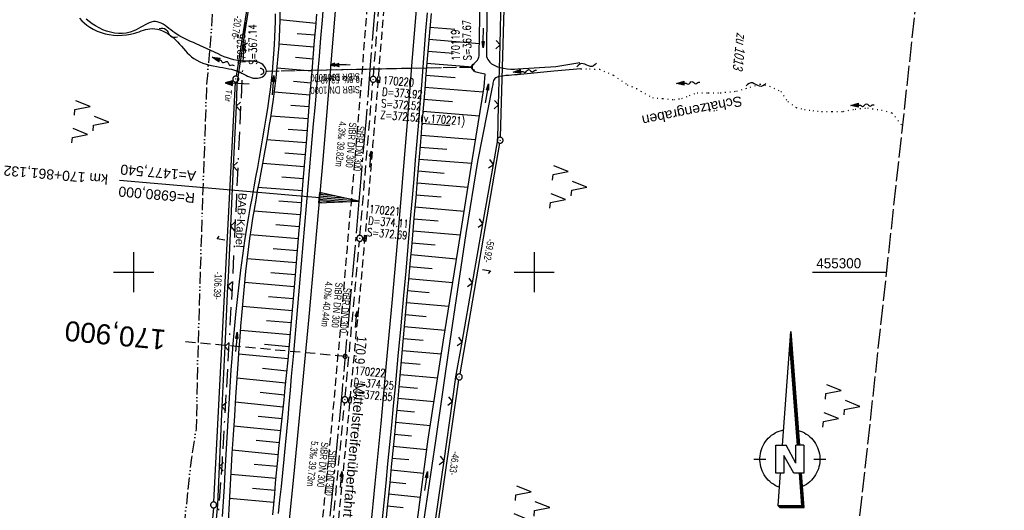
# Model space of a CAD drawing. Extents: x 509531 to 509917, y 454649 to 455599.
# Tile 18 of 26: x 509672 to 509917, y 455241 to 455363. Entities that reach past the tile are written whole.
import ezdxf
from ezdxf.enums import TextEntityAlignment as Align

# ---------------------------------------------------------------- set-up
doc = ezdxf.new("R2010")
doc.units = 0
doc.header["$LTSCALE"] = 10
doc.header["$MEASUREMENT"] = 0
for name, pattern in [('ACAD_ISO13W100', [36, 12, -3, 12, -3, 0, -3, 0, -3]), ('ACAD_ISO16W100', [73, 15, -6.5, 15, -6.5, 15, -7, 1, -7]), ('ACHSE', [5.5, 4, -0.5, 0.5, -0.5]), ('AUSGEZOGEN', [0]), ('LT00', [0]), ('LT03', [0.5, 0.3, -0.2]), ('LT11', [0.3, 0.2, -0.1]), ('LT12', [0.4, 0.3, -0.1]), ('LT14', [0.6, 0.5, -0.1]), ('LT17', [0.15, 0.1, -0.05]), ('PUNKTX2_STR', [0.6, 0.1, -0.5]), ('STRICHLINIE2', [0.375, 0.25, -0.125])]:
    doc.linetypes.add(name, pattern=pattern)
doc.layers.get('0').update_dxf_attribs({"linetype": 'LT00'})
for name, color, linetype in [('--EK_FBR', 1, 'LT00'), ('--EK_Halt-Pfeil', 4, 'LT00'), ('--EK_Haltung', 7, 'STRICHLINIE2'), ('--EK_Haltung-Text', 140, 'LT00'), ('--EK_Schacht-Text', 5, 'LT00'), ('--EK_ST-93-1', 30, 'LT17'), ('--EL_DFK_AB_L', 21, 'LT00'), ('--EL_DFK_AB_P', 7, 'LT00'), ('--EL_Halt-Pfeil', 4, 'LT00'), ('--EL_Haltung', 182, 'STRICHLINIE2'), ('--EL_Haltung-Text', 182, 'LT00'), ('--FLIEßRICHTPFEIL', 180, 'Continuous'), ('--WASSER_NUTZUNG', 180, 'Continuous'), ('-AX-093', 35, 'ACHSE'), ('-EL-93-1', 250, 'LT00'), ('-ST-93-1', 250, 'LT00'), ('1401', 7, 'Continuous'), ('ABSTAND', 8, 'LT00'), ('BAB-KABEL', 220, 'ACAD_ISO16W100'), ('BAB-KABEL_TEXT', 221, 'Continuous'), ('DFK_AB_L', 21, 'LT00'), ('DFK_AB_P', 7, 'LT00'), ('DFK_FLUR_NR', 250, 'LT00'), ('DFK_KATASTER', 250, 'LT00'), ('DFK_NUTZUNG', 250, 'LT00'), ('DFK_NUTZUNGSGRENZE', 70, 'PUNKTX2_STR'), ('DL', 182, 'LT12'), ('DL_PFEIL', 201, 'LT00'), ('DL_TEXT', 182, 'LT00'), ('GASLTG', 250, 'ACAD_ISO13W100'), ('GEWÄSSERNAME', 255, 'Continuous'), ('MITTELSTREIFEN-Ü_LINIE', 250, 'LT11'), ('MITTELSTREIFEN-Ü_TEXT', 11, 'LT03'), ('PFEIL', 140, 'AUSGEZOGEN'), ('TOR_TEXT_A', 11, 'Continuous'), ('V116_AFBR_BAB', 250, 'LT00'), ('V116_BOESCH', 250, 'LT00'), ('V116_BOSCHUNG', 250, 'LT00'), ('V116_GRABEN', 250, 'LT00'), ('V116_KA_PRUF', 182, 'LT00'), ('V116_LD_MARK', 250, 'LT00'), ('V116_RASTER', 250, 'LT00'), ('V116_SINKK', 182, 'LT00'), ('V116_TOR', 10, 'LT00'), ('V116_UK_DURCH', 182, 'LT00'), ('V116_ZAUN', 40, 'LT00')]:
    doc.layers.add(name, color=color, linetype=linetype)
doc.layers.add('-BLATT_116-RAND', color=7, linetype='LT14', plot=False)
doc.styles.add('Arial', font='ARIAL.TTF')
doc.styles.add('Beschrift', font='ARIAL.TTF')
doc.styles.add('Haltungsbeschriftung', font='ARIAL.TTF', dxfattribs={"width": 0.75})
doc.styles.add('schachtbeschriftung', font='romans.shx', dxfattribs={"width": 0.75, "height": 2})
doc.styles.get("Standard").update_dxf_attribs({"font": 'ARIAL.TTF'})

# ---------------------------------------------------------------- blocks, each defined once
blk = doc.blocks.new('SYMB7052')
at = {"color": 0, "linetype": 'ByBlock'}
blk.add_lwpolyline([(0, 0), (0, 0.196), (0.076, 0.156)], dxfattribs=at)
blk = doc.blocks.new('SYMB0003')
at = {"color": 0, "linetype": 'ByBlock'}
for p, q in [((-0.015712, 0), (0.010166, 0.012015)), ((0, -0.021257), (-0.015712, 0)), ((0.010166, 0.012015), (0, -0.021257))]:
    blk.add_line(p, q, dxfattribs=at)
for points in [[(-0.031395, 0.499013), (-0.093691, 0.491144), (-0.154509, 0.475528), (-0.21289, 0.452414), (-0.267913, 0.422164), (-0.318712, 0.385257), (-0.364484, 0.342274), (-0.404509, 0.293893), (-0.438154, 0.240877), (-0.464888, 0.184062), (-0.484292, 0.124345), (-0.496058, 0.062667), (-0.5, 0)], [(-0.5, 0), (-0.496058, -0.062667), (-0.484292, -0.124345), (-0.464888, -0.184062), (-0.438154, -0.240877), (-0.404509, -0.293893), (-0.364485, -0.342274), (-0.318712, -0.385257), (-0.267914, -0.422164), (-0.21289, -0.452414), (-0.154509, -0.475529), (-0.093691, -0.491144), (-0.031395, -0.499014), (0.031395, -0.499014)], [(0.5, 0), (0.496057, 0.062667), (0.484292, 0.124345), (0.464888, 0.184062), (0.438153, 0.240877), (0.404509, 0.293893), (0.364484, 0.342274), (0.318712, 0.385257), (0.267913, 0.422164), (0.21289, 0.452414), (0.154509, 0.475528), (0.093691, 0.491144), (0.031395, 0.499013), (-0.031395, 0.499013)], [(0.031395, -0.499014), (0.093691, -0.491144), (0.154509, -0.475529), (0.21289, -0.452414), (0.267914, -0.422164), (0.318712, -0.385257), (0.364485, -0.342274), (0.404509, -0.293893), (0.438154, -0.240877), (0.464889, -0.184062), (0.484292, -0.124345), (0.496058, -0.062667), (0.5, 0)]]:
    blk.add_lwpolyline(points, dxfattribs=at)
blk = doc.blocks.new('FLIEßRICHTPFEIL')
at = {"layer": '--FLIEßRICHTPFEIL'}
blk.add_hatch(color=256, dxfattribs=at).paths.add_polyline_path([(-1.95, 0.4875), (-1.95, -0.4875), (0, 0)])
for p, q in [((-1.95, 0.4875), (-1.95, -0.4875)), ((-1.95, 0.4875), (0, 0)), ((0, 0), (-1.95, -0.4875))]:
    blk.add_line(p, q, dxfattribs=at)
at = {"layer": '--FLIEßRICHTPFEIL', "start_tangent": (-1, 0), "end_tangent": (-1, 0)}
blk.add_spline([(-1.95, 0), (-2.4375, 0), (-2.925, 0.325), (-3.4125, 0), (-3.9, -0.325), (-4.3875, 0), (-4.875, 0.325), (-5.3625, 0), (-5.85, 0)], degree=3, dxfattribs=at)
blk = doc.blocks.new('SYMB7251')
at = {"color": 0, "linetype": 'ByBlock'}
for points in [[(-0.25, 0), (-0.208333, 0.028889), (-0.166667, 0.051111), (-0.125, 0.06), (-0.083333, 0.051111), (-0.041667, 0.028889), (0, 0)], [(0, 0), (0.041667, -0.028889), (0.083333, -0.051111), (0.125, -0.06), (0.166667, -0.051111), (0.208333, -0.028889), (0.25, 0)]]:
    blk.add_lwpolyline(points, dxfattribs=at)
blk = doc.blocks.new('SYMB7221')
at = {"color": 0, "linetype": 'ByBlock'}
for p, q in [((0, 0.435), (-0.11, 0.065)), ((0.11, 0.065), (0, 0.435)), ((0.25, 0.065), (0.11, 0.065)), ((-0.35, -0.065), (-0.46, -0.435)), ((0.35, -0.065), (0.24, -0.435))]:
    blk.add_line(p, q, dxfattribs=at)
for points in [[(-0.1, -0.435), (-0.24, -0.435), (-0.35, -0.065)], [(0.6, -0.435), (0.46, -0.435), (0.35, -0.065)]]:
    blk.add_lwpolyline(points, dxfattribs=at)
blk = doc.blocks.new('SYMB1401')
at = {"layer": '1401'}
for p, q in [((-2.1, -28.35), (0, 0)), ((0, 0), (2.15, -28.35)), ((1.8, -28.35), (-0.17, -2.34)), ((1.85, -28.35), (-0.15, -2.01)), ((1.9, -28.35), (-0.12, -1.68)), ((1.95, -28.35), (-0.1, -1.34)), ((2, -28.35), (-0.07, -1.01)), ((2.05, -28.35), (-0.05, -0.67)), ((2.1, -28.35), (-0.02, -0.34)), ((1.65, -28.35), (-0.25, -3.35)), ((1.7, -28.35), (-0.22, -3.01)), ((1.75, -28.35), (-0.2, -2.68)), ((-3.75, -35.35), (-3.75, -28.35)), ((-3.75, -28.35), (-1.2, -28.35)), ((1.25, -32.8), (-1.2, -28.35)), ((1.25, -32.8), (1.25, -28.35)), ((3.25, -28.35), (1.25, -28.35)), ((3.25, -28.35), (3.25, -35.35)), ((-9.25, -31.85), (-6.25, -31.85)), ((0.7, -35.35), (-1.75, -30.9)), ((-1.75, -30.9), (-1.75, -35.35)), ((5.75, -31.85), (8.75, -31.85)), ((-1.75, -35.35), (-3.75, -35.35)), ((-2.65, -35.35), (-3.25, -43.35)), ((3.25, -35.35), (0.7, -35.35)), ((2.75, -43.35), (2.15, -35.35)), ((2.8, -43.4), (2.2, -35.35)), ((3.3, -43.85), (2.65, -35.35)), ((-3.25, -43.35), (2.75, -43.35)), ((-3.2, -43.4), (2.8, -43.4))]:
    blk.add_line(p, q, dxfattribs=at)
for points in [[(-7.74, -32.11), (-7.75, -31.56), (-7.7, -31.01), (-7.62, -30.47), (-7.51, -29.93), (-7.35, -29.4), (-7.15, -28.89), (-6.92, -28.39), (-6.65, -27.91), (-6.34, -27.45), (-6.01, -27.02), (-5.64, -26.61), (-5.24, -26.23), (-4.82, -25.88), (-4.37, -25.56), (-3.9, -25.28), (-3.41, -25.03), (-2.9, -24.81), (-2.38, -24.64), (-1.85, -24.5)], [(1.85, -24.65), (2.37, -24.82), (2.88, -25.03), (3.37, -25.28), (3.85, -25.57), (4.3, -25.88), (4.72, -26.23), (5.12, -26.61), (5.49, -27.02), (5.83, -27.45), (6.13, -27.91), (6.41, -28.39), (6.64, -28.89), (6.84, -29.4), (7, -29.93), (7.12, -30.47), (7.2, -31.01), (7.24, -31.56), (7.25, -32.11)], [(-2.9, -38.85), (-3.41, -38.64), (-3.9, -38.39), (-4.37, -38.1), (-4.81, -37.78), (-5.24, -37.43), (-5.64, -37.05), (-6, -36.64), (-6.34, -36.21), (-6.64, -35.75), (-6.91, -35.27), (-7.15, -34.78), (-7.35, -34.26), (-7.5, -33.74), (-7.62, -33.2), (-7.7, -32.66), (-7.74, -32.11)], [(7.25, -32.11), (7.21, -32.66), (7.13, -33.21), (7.01, -33.74), (6.85, -34.27), (6.65, -34.78), (6.42, -35.28), (6.15, -35.76), (5.84, -36.22), (5.5, -36.66), (5.13, -37.07), (4.74, -37.45), (4.31, -37.8), (3.86, -38.12), (3.39, -38.4), (2.9, -38.65)], [(-3.15, -43.45), (2.85, -43.45), (2.25, -35.35)], [(-3.1, -43.5), (2.9, -43.5), (2.3, -35.35)], [(-3.05, -43.55), (2.95, -43.55), (2.35, -35.35)], [(-3, -43.6), (3, -43.6), (2.4, -35.35)], [(-2.95, -43.65), (3.05, -43.65), (2.45, -35.35)], [(-2.9, -43.7), (3.1, -43.7), (2.5, -35.35)], [(-2.85, -43.75), (3.15, -43.75), (2.55, -35.35)], [(-2.8, -43.8), (3.2, -43.8), (2.6, -35.35)], [(-2.78, -43.82), (3.25, -43.82), (2.62, -35.35)], [(-3.25, -43.35), (-2.75, -43.85), (3.3, -43.85)]]:
    blk.add_lwpolyline(points, dxfattribs=at)
blk = doc.blocks.new('Pfreil3')
at = {"layer": 'PFEIL'}
blk.add_hatch(color=256, dxfattribs=at).paths.add_polyline_path([(-1.55, 0.27), (-1.55, -0.27), (0, 0)])
for p, q in [((-1.55, 0), (-4.83, 0)), ((-1.55, -0.27), (-1.55, 0.27)), ((-1.55, 0.27), (0, 0)), ((0, 0), (-1.55, -0.27))]:
    blk.add_line(p, q, dxfattribs=at)
blk = doc.blocks.new('SYMB0652')
at = {"color": 0, "linetype": 'ByBlock'}
blk.add_lwpolyline([(-0.15, -0.075), (0.15, -0.075), (0.15, 0.075), (-0.15, 0.075), (-0.15, -0.075)], dxfattribs=at)
blk = doc.blocks.new('SYMB1107')
at = {"color": 0, "linetype": 'ByBlock'}
for points in [[(-0.2, 0), (-0.196157, 0.039018), (-0.184776, 0.076537), (-0.166294, 0.111114), (-0.141421, 0.141421), (-0.111114, 0.166294), (-0.076537, 0.184776), (-0.039018, 0.196157), (0, 0.2)], [(0, 0.2), (0.039018, 0.196157), (0.076537, 0.184776), (0.111114, 0.166294), (0.141421, 0.141421), (0.166294, 0.111114), (0.184776, 0.076537), (0.196157, 0.039018), (0.2, 0)]]:
    blk.add_lwpolyline(points, dxfattribs=at)
blk = doc.blocks.new('SYMB0070')
at = {"color": 0, "linetype": 'ByBlock'}
for p, q in [((-0.5, 0), (0.2, 0)), ((0.5, 0), (0.2, 0.1)), ((0.2, 0.1), (0.2, 0)), ((0.468, 0), (0.21, 0.086)), ((0.21, 0.086), (0.21, -0.086)), ((0.21, -0.086), (0.468, 0)), ((0.22, -0.072), (0.437, 0)), ((0.23, -0.058), (0.405, 0)), ((0.24, -0.045), (0.374, 0)), ((0.342, 0), (0.25, 0.031)), ((0.25, 0.031), (0.25, -0.031)), ((0.25, -0.031), (0.342, 0)), ((0.26, -0.017), (0.31, 0)), ((0.27, -0.003), (0.279, 0))]:
    blk.add_line(p, q, dxfattribs=at)
for points in [[(0.2, 0), (0.2, -0.1), (0.5, 0)], [(0.437, 0), (0.22, 0.072), (0.22, -0.072)], [(0.405, 0), (0.23, 0.058), (0.23, -0.058)], [(0.374, 0), (0.24, 0.045), (0.24, -0.045)], [(0.31, 0), (0.26, 0.017), (0.26, -0.017)], [(0.279, 0), (0.27, 0.003), (0.27, -0.003)]]:
    blk.add_lwpolyline(points, dxfattribs=at)
blk = doc.blocks.new('SYMB0024')
at = {"color": 0, "linetype": 'ByBlock'}
for p, q in [((-0.5, 0.5), (0, 0)), ((0, 0), (0.5, 0.5))]:
    blk.add_line(p, q, dxfattribs=at)
blk = doc.blocks.new('SYMB18')
at = {"color": 0, "linetype": 'ByBlock'}
for p, q in [((1, 0.13), (0, 0)), ((0.000669, 0), (1, 0)), ((0.307692, 0.04), (1, 0.04)), ((0.615385, 0.08), (1, 0.08)), ((0.923077, 0.12), (1, 0.12)), ((0.307692, -0.04), (1, -0.04)), ((0.615385, -0.08), (1, -0.08)), ((0.923077, -0.12), (1, -0.12))]:
    blk.add_line(p, q, dxfattribs=at)
at = {"color": 0, "linetype": 'ByBlock', "flags": 128}
blk.add_lwpolyline([(0, 0), (1, -0.13), (1, 0.13)], dxfattribs=at)
blk = doc.blocks.new('SYMB2')
at = {"color": 0, "linetype": 'ByBlock', "flags": 128}
for points in [[(-0.031395, 0.499013), (-0.093691, 0.491144), (-0.154509, 0.475528), (-0.21289, 0.452414), (-0.267913, 0.422164), (-0.318712, 0.385257), (-0.364484, 0.342274), (-0.404509, 0.293893), (-0.438154, 0.240877), (-0.464888, 0.184062), (-0.484292, 0.124345), (-0.496058, 0.062667), (-0.5, 0)], [(-0.5, 0), (-0.496058, -0.062667), (-0.484292, -0.124345), (-0.464888, -0.184062), (-0.438154, -0.240877), (-0.404509, -0.293893), (-0.364485, -0.342274), (-0.318712, -0.385257), (-0.267914, -0.422164), (-0.21289, -0.452414), (-0.154509, -0.475529), (-0.093691, -0.491144), (-0.031395, -0.499014), (0.031395, -0.499014)], [(0.5, 0), (0.496057, 0.062667), (0.484292, 0.124345), (0.464888, 0.184062), (0.438153, 0.240877), (0.404509, 0.293893), (0.364484, 0.342274), (0.318712, 0.385257), (0.267913, 0.422164), (0.21289, 0.452414), (0.154509, 0.475528), (0.093691, 0.491144), (0.031395, 0.499013), (-0.031395, 0.499013)], [(0.031395, -0.499014), (0.093691, -0.491144), (0.154509, -0.475529), (0.21289, -0.452414), (0.267914, -0.422164), (0.318712, -0.385257), (0.364485, -0.342274), (0.404509, -0.293893), (0.438154, -0.240877), (0.464889, -0.184062), (0.484292, -0.124345), (0.496058, -0.062667), (0.5, 0)]]:
    blk.add_lwpolyline(points, dxfattribs=at)

msp = doc.modelspace()

# ---------------------------------------------------------------- linework, layer by layer
at = {"layer": '--EK_FBR'}
for points in [[(509736.15, 455239.83), (509736.52, 455243.21), (509736.88, 455246.58), (509737.23, 455249.96), (509737.57, 455253.39), (509737.9, 455256.82), (509738.22, 455260.26), (509738.53, 455263.69), (509738.84, 455267.12), (509739.14, 455270.56), (509739.44, 455273.99), (509739.95, 455279.82), (509740.46, 455285.65), (509740.97, 455291.48), (509741.47, 455297.31), (509741.89, 455302.13), (509742.3, 455306.94), (509742.71, 455311.75), (509743.13, 455316.56), (509743.55, 455321.38), (509743.89, 455325.3), (509744.24, 455329.22), (509744.58, 455333.14), (509744.93, 455337.06), (509745.27, 455340.99), (509745.61, 455344.91), (509746, 455349.41), (509746.37, 455353.91), (509746.74, 455358.42), (509747.1, 455362.92), (509747.45, 455367.43)], [(509773.23, 455364.73), (509772.88, 455360.22), (509772.53, 455355.71), (509772.18, 455351.2), (509771.83, 455346.68), (509771.47, 455342.17), (509771.09, 455337.45), (509770.7, 455332.74), (509770.3, 455328.02), (509769.9, 455323.31), (509769.5, 455318.59), (509768.97, 455312.49), (509768.44, 455306.39), (509767.91, 455300.29), (509767.36, 455294.19), (509766.68, 455286.61), (509765.98, 455279.03), (509765.26, 455271.45), (509764.8, 455266.63), (509764.34, 455261.81), (509763.87, 455256.99), (509763.4, 455252.17), (509762.93, 455247.35), (509762.46, 455242.5), (509761.98, 455237.65)]]:
    msp.add_lwpolyline(points, dxfattribs=at)
at = {"layer": '--EK_Haltung'}
for p, q in [((509759.85, 455348.89), (509762.81, 455386.54)), ((509784.35, 455351.16), (509732.38, 455350.11)), ((509756.5, 455309.2), (509759.73, 455347.39)), ((509752.81, 455268.94), (509756.37, 455307.71)), ((509748.99, 455229.39), (509752.67, 455267.44))]:
    msp.add_line(p, q, dxfattribs=at)
at = {"layer": '--EK_ST-93-1', "ltscale": 2.5}
msp.add_line((509752.79, 455279.01), (509712.95, 455282.64), dxfattribs=at)
at = {"layer": '--EL_DFK_AB_L'}
for p, q in [((509795.16, 455460.61), (509791.48, 455333.68)), ((509728.62, 455367.96), (509725.61, 455348.94)), ((509719.99, 455242.7), (509725.45, 455347.45)), ((509791.33, 455332.19), (509781.39, 455274.62)), ((509774.78, 455228.76), (509781.15, 455273.14)), ((509719.89, 455241.2), (509718.26, 455221.65))]:
    msp.add_line(p, q, dxfattribs=at)
at = {"layer": '--EL_Haltung'}
for p, q in [((509759.85, 455348.89), (509762.81, 455386.54)), ((509784.35, 455351.16), (509732.38, 455350.11)), ((509756.5, 455309.2), (509759.73, 455347.39)), ((509752.81, 455268.94), (509756.37, 455307.71)), ((509748.99, 455229.39), (509752.67, 455267.44))]:
    msp.add_line(p, q, dxfattribs=at)
at = {"layer": '-AX-093', "ltscale": 0.2}
msp.add_lwpolyline([(509760.2, 455365.77), (509759.07, 455351.65), (509757.92, 455337.54), (509756.73, 455323.43), (509756.24, 455317.72), (509754.17, 455294.18), (509752.02, 455270.65), (509749.79, 455247.12), (509747.48, 455223.61)], dxfattribs=at)
at = {"layer": '-BLATT_116-RAND'}
msp.add_lwpolyline([(509632.05, 455599.46), (509531.37, 454679.95), (509816.66, 454648.72), (509917.34, 455568.22), (509632.05, 455599.46)], dxfattribs=at)
at = {"layer": '-EL-93-1'}
msp.add_line((509751.25, 455318.15), (509696.46, 455322.87), dxfattribs=at)
at = {"layer": 'BAB-KABEL', "ltscale": 0.03, "flags": 128}
msp.add_lwpolyline([(509744.43, 455587.15), (509744.88, 455574.42), (509745.02, 455570.73), (509745.41, 455559.94), (509746.46, 455539.74), (509746.86, 455517.32), (509747.25, 455499.24), (509747.25, 455483.3), (509746.99, 455479.09), (509746.07, 455473.11), (509741.72, 455446.59), (509735.26, 455405.83), (509727.75, 455362.59), (509727.09, 455349.48), (509725.64, 455318.87), (509724.57, 455296.05), (509722.06, 455252.91), (509719.95, 455223.63), (509716.98, 455184.52), (509714.99, 455143.77), (509710.81, 455095.31), (509707.54, 455064.12), (509704.45, 455036.72), (509702.1, 455030.39), (509690.68, 455027.12), (509685.78, 455001.29), (509698.68, 454988.55), (509687.3, 454943.02), (509685.24, 454936.13), (509682.28, 454911.56), (509678.85, 454889.21), (509677.03, 454864.13), (509675.21, 454842.29), (509675.21, 454838.88), (509674.58, 454831.13), (509663.94, 454792.59), (509656.04, 454760.97), (509649.8, 454731.91), (509645.39, 454711.52), (509640.68, 454673.99), (509632.77, 454668.85)], dxfattribs=at)
at = {"layer": 'DFK_AB_L'}
for p, q in [((509795.16, 455460.61), (509791.48, 455333.68)), ((509728.62, 455367.96), (509725.61, 455348.94)), ((509719.99, 455242.7), (509725.45, 455347.45)), ((509791.33, 455332.19), (509781.39, 455274.62)), ((509774.78, 455228.76), (509781.15, 455273.14)), ((509719.89, 455241.2), (509718.26, 455221.65))]:
    msp.add_line(p, q, dxfattribs=at)
at = {"layer": 'DFK_NUTZUNGSGRENZE', "ltscale": 0.2}
for p, q in [((509811.65, 455350.75), (509813.79, 455350.76)), ((509813.79, 455350.76), (509816.25, 455350.66)), ((509816.25, 455350.66), (509819.8, 455349.15)), ((509819.8, 455349.15), (509823.21, 455346.8)), ((509823.21, 455346.8), (509825.52, 455345.82)), ((509825.52, 455345.82), (509829.49, 455343.57)), ((509850.55, 455345.2), (509853.91, 455346.19)), ((509853.91, 455346.19), (509856.35, 455346.94)), ((509856.35, 455346.94), (509858.71, 455346.46)), ((509858.71, 455346.46), (509861.58, 455345.09)), ((509829.49, 455343.57), (509832.04, 455343.34)), ((509832.04, 455343.34), (509834.85, 455343.11)), ((509834.85, 455343.11), (509836.86, 455343.37)), ((509836.86, 455343.37), (509838.76, 455344.12)), ((509838.76, 455344.12), (509840.64, 455344.77)), ((509840.64, 455344.77), (509843.43, 455344.78)), ((509843.43, 455344.78), (509846.42, 455344.79)), ((509846.42, 455344.79), (509850.55, 455345.2)), ((509861.58, 455345.09), (509863.28, 455342.57)), ((509863.28, 455342.57), (509865.38, 455341.1)), ((509865.38, 455341.1), (509867.43, 455340.62)), ((509877.17, 455340.15), (509880.11, 455340.72)), ((509880.11, 455340.72), (509883.2, 455340.99)), ((509883.2, 455340.99), (509886.69, 455340.48)), ((509867.43, 455340.62), (509869.52, 455340.34)), ((509869.52, 455340.34), (509871.72, 455340.1)), ((509871.72, 455340.1), (509874.32, 455340.12)), ((509874.32, 455340.12), (509877.17, 455340.15)), ((509886.69, 455340.48), (509889.27, 455339.77)), ((509889.27, 455339.77), (509891.54, 455336.94)), ((509891.54, 455336.94), (509891.98, 455336.56))]:
    msp.add_line(p, q, dxfattribs=at)
at = {"layer": 'DL'}
msp.add_line((509784.3, 455351.13), (509732.43, 455350.11), dxfattribs=at)
at = {"layer": 'GASLTG', "ltscale": 0.025, "flags": 128}
msp.add_lwpolyline([(509732.41, 455588.47), (509731.56, 455550.22), (509730.86, 455531.77), (509729.98, 455496.07), (509729.82, 455473.79), (509723.14, 455402.32), (509719.99, 455370.23), (509719.32, 455359.34), (509718.22, 455346.92), (509717.58, 455329.18), (509717.03, 455313.89), (509716.01, 455279.64), (509715.62, 455261.05), (509714.41, 455253.67), (509713.55, 455245.77), (509712.75, 455238.46), (509710.11, 455214.89), (509700.77, 455126.62), (509692.79, 455066.17), (509691.9, 455059.06), (509688.48, 455033.75), (509683.04, 454993.78), (509674.83, 454936.52), (509667.27, 454889.45), (509660.75, 454850.41), (509657.9, 454839.06), (509646.1, 454798.18), (509643.65, 454788.35), (509640.96, 454775.41), (509638.39, 454763.73), (509630.01, 454722.15), (509625.52, 454700.41), (509623.56, 454684.93), (509621.45, 454670.09)], dxfattribs=at)
at = {"layer": 'MITTELSTREIFEN-Ü_LINIE', "flags": 128}
for points in [[(509758.29, 455366.36), (509757.83, 455360.62), (509757.37, 455354.88), (509756.91, 455349.14), (509756.44, 455343.4), (509755.8, 455335.68), (509755.15, 455327.96), (509754.49, 455320.24), (509754.08, 455315.44), (509753.67, 455310.64), (509753.26, 455305.84), (509752.85, 455301.05), (509752.43, 455296.25), (509752.1, 455292.34), (509751.76, 455288.44), (509751.43, 455284.53), (509751.09, 455280.63), (509750.75, 455276.72), (509750.4, 455272.82), (509749.96, 455268.02), (509749.52, 455263.22), (509749.07, 455258.42), (509748.6, 455253.62), (509748.14, 455248.82), (509747.55, 455242.87), (509746.96, 455236.93), (509746.36, 455230.98), (509745.75, 455225.04), (509745.26, 455220.24), (509744.77, 455215.44), (509744.27, 455210.64), (509743.77, 455205.85), (509743.26, 455201.05), (509742.84, 455197.12), (509742.42, 455193.19), (509742, 455189.27), (509741.57, 455185.34), (509741.15, 455181.41), (509740.73, 455177.49), (509740.46, 455174.89), (509740.19, 455172.29), (509739.92, 455169.69), (509739.64, 455167.1), (509739.36, 455164.5), (509739.07, 455161.91), (509738.78, 455159.33), (509738.49, 455156.76), (509738.19, 455154.19), (509737.89, 455151.61), (509737.59, 455149.04)], [(509762.46, 455365.97), (509761.84, 455358.41), (509761.23, 455350.86), (509760.61, 455343.3), (509760.14, 455337.5), (509759.66, 455331.69), (509759.17, 455325.89), (509758.69, 455320.08), (509758.28, 455315.28), (509757.87, 455310.47), (509757.45, 455305.67), (509757.02, 455300.87), (509756.58, 455296.07), (509756.23, 455292.22), (509755.87, 455288.37), (509755.5, 455284.52), (509755.14, 455280.68), (509754.77, 455276.83), (509754.41, 455272.98), (509754.02, 455268.89), (509753.64, 455264.8), (509753.26, 455260.72), (509752.88, 455256.63), (509752.49, 455252.54), (509752.1, 455248.45), (509751.72, 455244.53), (509751.33, 455240.6), (509750.94, 455236.68), (509750.55, 455232.75), (509750.15, 455228.83), (509749.76, 455224.9), (509749.36, 455220.87), (509748.96, 455216.85), (509748.55, 455212.82), (509748.15, 455208.79), (509747.74, 455204.76), (509747.33, 455200.73), (509746.85, 455196.01), (509746.35, 455191.28), (509745.85, 455186.55), (509745.35, 455181.83), (509744.84, 455177.1), (509744.42, 455173.18), (509744, 455169.26), (509743.58, 455165.33), (509743.15, 455161.41), (509742.79, 455158.15), (509742.42, 455154.9), (509742.06, 455151.64), (509741.69, 455148.39)]]:
    msp.add_lwpolyline(points, dxfattribs=at)
at = {"layer": 'V116_AFBR_BAB'}
for points in [[(509736.15, 455239.83), (509736.52, 455243.21), (509736.88, 455246.58), (509737.23, 455249.96), (509737.57, 455253.39), (509737.9, 455256.82), (509738.22, 455260.26), (509738.53, 455263.69), (509738.84, 455267.12), (509739.14, 455270.56), (509739.44, 455273.99), (509739.95, 455279.82), (509740.46, 455285.65), (509740.97, 455291.48), (509741.47, 455297.31), (509741.89, 455302.13), (509742.3, 455306.94), (509742.71, 455311.75), (509743.13, 455316.56), (509743.55, 455321.38), (509743.89, 455325.3), (509744.24, 455329.22), (509744.58, 455333.14), (509744.93, 455337.06), (509745.27, 455340.99), (509745.61, 455344.91), (509746, 455349.41), (509746.37, 455353.91), (509746.74, 455358.42), (509747.1, 455362.92), (509747.45, 455367.43)], [(509773.23, 455364.73), (509772.88, 455360.22), (509772.53, 455355.71), (509772.18, 455351.2), (509771.83, 455346.68), (509771.47, 455342.17), (509771.09, 455337.45), (509770.7, 455332.74), (509770.3, 455328.02), (509769.9, 455323.31), (509769.5, 455318.59), (509768.97, 455312.49), (509768.44, 455306.39), (509767.91, 455300.29), (509767.36, 455294.19), (509766.68, 455286.61), (509765.98, 455279.03), (509765.26, 455271.45), (509764.8, 455266.63), (509764.34, 455261.81), (509763.87, 455256.99), (509763.4, 455252.17), (509762.93, 455247.35), (509762.46, 455242.5), (509761.98, 455237.65)]]:
    msp.add_lwpolyline(points, dxfattribs=at)
at = {"layer": 'V116_BOESCH'}
for points in [[(509734.73, 455239.47), (509734.96, 455242.09), (509735.2, 455244.72), (509735.43, 455247.34), (509735.68, 455249.96), (509735.97, 455253), (509736.27, 455256.03), (509736.58, 455259.06), (509736.9, 455262.1), (509737.22, 455265.13), (509737.53, 455268.16), (509737.85, 455271.19), (509738.15, 455274.23), (509738.53, 455278.07), (509738.89, 455281.91), (509739.24, 455285.76), (509739.59, 455289.6), (509739.92, 455293.45), (509740.25, 455297.29), (509740.77, 455303.41), (509741.27, 455309.54), (509741.78, 455315.66), (509742.27, 455321.79), (509742.73, 455327.53), (509743.19, 455333.27), (509743.64, 455339.01), (509744.1, 455344.75), (509744.36, 455348.02), (509744.62, 455351.29), (509744.89, 455354.56), (509745.17, 455357.83), (509745.46, 455361.1), (509745.76, 455364.37)], [(509774.25, 455364.59), (509773.92, 455360.81), (509773.6, 455357.03), (509773.28, 455353.24), (509772.97, 455349.46), (509772.66, 455345.68), (509772.35, 455341.89), (509771.97, 455337.22), (509771.59, 455332.56), (509771.2, 455327.89), (509770.81, 455323.23), (509770.41, 455318.56), (509770.05, 455314.47), (509769.68, 455310.37), (509769.32, 455306.28), (509768.95, 455302.18), (509768.58, 455298.09), (509768.21, 455293.99), (509767.88, 455290.23), (509767.56, 455286.46), (509767.23, 455282.7), (509766.9, 455278.93), (509766.56, 455275.16), (509766.22, 455271.4), (509765.85, 455267.41), (509765.47, 455263.41), (509765.09, 455259.42), (509764.7, 455255.43), (509764.3, 455251.44), (509763.91, 455247.45), (509763.3, 455241.35), (509762.7, 455235.26)]]:
    msp.add_lwpolyline(points, dxfattribs=at)
at = {"layer": 'V116_BOSCHUNG'}
for p, q in [((509745.55, 455362.11), (509736.47, 455362.95)), ((509773.95, 455361.18), (509780.17, 455360.64)), ((509745.28, 455359.13), (509740.83, 455359.53)), ((509773.69, 455358.18), (509786.33, 455357.11)), ((509745.02, 455356.17), (509736.22, 455356.91)), ((509744.78, 455353.19), (509740.4, 455353.55)), ((509773.44, 455355.17), (509779.85, 455354.64)), ((509744.53, 455350.21), (509735.75, 455350.9)), ((509773.19, 455352.18), (509784.61, 455351.24)), ((509772.94, 455349.19), (509780.27, 455348.59)), ((509744.3, 455347.22), (509739.87, 455347.57)), ((509772.7, 455346.2), (509787.26, 455345)), ((509744.06, 455344.23), (509735.07, 455344.94)), ((509772.46, 455343.21), (509779.62, 455342.62)), ((509743.82, 455341.24), (509739.24, 455341.6)), ((509743.58, 455338.25), (509734.2, 455338.99)), ((509772.21, 455340.22), (509786.32, 455339.06)), ((509771.97, 455337.23), (509778.91, 455336.66)), ((509743.35, 455335.26), (509738.53, 455335.64)), ((509771.73, 455334.24), (509785.37, 455333.12)), ((509743.11, 455332.27), (509733.2, 455333.05)), ((509771.48, 455331.25), (509778.19, 455330.7)), ((509742.87, 455329.28), (509737.77, 455329.68)), ((509742.63, 455326.29), (509732.12, 455327.11)), ((509771.23, 455328.26), (509784.43, 455327.18)), ((509742.39, 455323.3), (509736.98, 455323.72)), ((509770.98, 455325.27), (509777.47, 455324.74)), ((509742.15, 455320.31), (509731.03, 455321.18)), ((509770.73, 455322.3), (509783.47, 455321.22)), ((509770.47, 455319.32), (509776.73, 455318.78)), ((509741.91, 455317.32), (509736.21, 455317.77)), ((509770.22, 455316.35), (509782.51, 455315.26)), ((509741.67, 455314.32), (509730, 455315.26)), ((509741.42, 455311.31), (509735.47, 455311.8)), ((509769.95, 455313.36), (509775.99, 455312.82)), ((509741.17, 455308.31), (509729.08, 455309.34)), ((509769.68, 455310.37), (509781.55, 455309.32)), ((509769.42, 455307.38), (509775.24, 455306.86)), ((509740.93, 455305.32), (509734.8, 455305.84)), ((509769.15, 455304.39), (509780.6, 455303.38)), ((509740.68, 455302.33), (509728.31, 455303.38)), ((509768.88, 455301.41), (509774.5, 455300.91)), ((509740.42, 455299.34), (509734.2, 455299.87)), ((509740.17, 455296.35), (509727.66, 455297.41)), ((509768.61, 455298.42), (509779.64, 455297.44)), ((509768.34, 455295.43), (509773.75, 455294.95)), ((509739.91, 455293.36), (509733.64, 455293.9)), ((509768.08, 455292.44), (509778.69, 455291.5)), ((509739.65, 455290.36), (509727.11, 455291.45)), ((509767.82, 455289.45), (509773.02, 455288.99)), ((509739.39, 455287.36), (509733.12, 455287.92)), ((509739.12, 455284.36), (509726.63, 455285.5)), ((509767.56, 455286.46), (509777.74, 455285.56)), ((509738.84, 455281.36), (509732.62, 455281.94)), ((509767.3, 455283.48), (509772.28, 455283.03)), ((509738.56, 455278.36), (509726.19, 455279.54)), ((509767.04, 455280.49), (509776.81, 455279.62)), ((509766.77, 455277.5), (509771.56, 455277.07)), ((509738.26, 455275.35), (509732.12, 455275.96)), ((509766.51, 455274.51), (509775.9, 455273.68)), ((509737.96, 455272.35), (509725.77, 455273.59)), ((509737.66, 455269.35), (509731.61, 455269.98)), ((509766.24, 455271.53), (509770.84, 455271.11)), ((509737.35, 455266.37), (509725.36, 455267.61)), ((509765.96, 455268.56), (509774.99, 455267.71)), ((509765.68, 455265.58), (509770.11, 455265.16)), ((509737.03, 455263.39), (509731.1, 455264)), ((509765.4, 455262.6), (509774.07, 455261.76)), ((509736.72, 455260.4), (509724.97, 455261.62)), ((509765.11, 455259.61), (509769.36, 455259.2)), ((509736.42, 455257.43), (509730.6, 455258.02)), ((509736.11, 455254.46), (509724.59, 455255.6)), ((509764.81, 455256.63), (509773.21, 455255.81)), ((509764.52, 455253.64), (509768.67, 455253.24)), ((509735.82, 455251.5), (509730.12, 455252.04)), ((509764.23, 455250.66), (509772.42, 455249.86)), ((509735.54, 455248.52), (509724.24, 455249.57)), ((509763.93, 455247.67), (509767.98, 455247.28)), ((509735.27, 455245.55), (509729.68, 455246.05)), ((509735, 455242.56), (509723.92, 455243.56)), ((509763.63, 455244.68), (509771.62, 455243.91)), ((509763.34, 455241.7), (509767.28, 455241.32))]:
    msp.add_line(p, q, dxfattribs=at)
at = {"layer": 'V116_GRABEN'}
for points in [[(509770.27, 455233.79), (509773.55, 455258.35), (509777.34, 455283.08), (509781.65, 455309.95), (509784.53, 455327.79), (509787.46, 455346.26), (509787.72, 455349.42), (509786.52, 455349.71), (509785.46, 455349.9), (509785.21, 455349.99), (509784.99, 455350.17), (509784.82, 455350.41), (509784.69, 455350.7), (509784.62, 455350.99), (509784.62, 455351.29), (509784.67, 455351.56), (509784.79, 455351.81), (509784.95, 455352.03), (509785.13, 455352.24), (509785.31, 455352.41), (509785.5, 455352.58), (509785.67, 455352.75), (509785.83, 455352.93), (509786.03, 455353.27), (509786.17, 455353.64), (509786.25, 455354.03), (509786.28, 455354.42), (509786.7, 455377.06)], [(509788.28, 455377.07), (509788.05, 455354.27), (509788.09, 455353.86), (509788.21, 455353.46), (509788.4, 455353.09), (509788.64, 455352.73), (509788.92, 455352.41), (509789.35, 455352.04), (509789.82, 455351.73), (509790.33, 455351.48), (509790.86, 455351.28), (509791.4, 455351.12), (509792.3, 455350.91), (509793.21, 455350.78), (509794.12, 455350.7), (509795.03, 455350.69), (509795.94, 455350.72), (509805.4, 455351.32), (509811.39, 455352.34)], [(509686.44, 455363.37), (509687.05, 455362.77), (509687.68, 455362.2), (509688.34, 455361.66), (509689.03, 455361.17), (509689.92, 455360.63), (509690.87, 455360.18), (509691.85, 455359.8), (509692.86, 455359.51), (509693.9, 455359.3), (509694.96, 455359.16), (509696.03, 455359.11), (509697.1, 455359.13), (509698.17, 455359.23), (509699.23, 455359.41), (509700.26, 455359.67), (509700.81, 455359.84), (509701.36, 455360.03), (509701.9, 455360.21), (509702.44, 455360.39), (509702.97, 455360.55), (509703.51, 455360.68), (509704.04, 455360.77), (509704.58, 455360.81), (509705.27, 455360.78), (509705.96, 455360.66), (509706.65, 455360.46), (509707.33, 455360.19), (509707.99, 455359.85), (509708.63, 455359.46), (509709.24, 455359.03), (509709.82, 455358.56), (509710.39, 455358.04), (509710.92, 455357.5), (509711.43, 455356.95), (509711.92, 455356.39), (509712.41, 455355.83), (509712.9, 455355.28), (509713.39, 455354.75), (509713.9, 455354.24), (509714.44, 455353.77), (509715.01, 455353.35), (509715.73, 455352.9), (509716.49, 455352.52), (509717.3, 455352.2), (509718.13, 455351.92), (509718.99, 455351.69), (509719.86, 455351.49), (509720.74, 455351.32), (509721.49, 455351.19), (509722.25, 455351.07), (509722.99, 455350.94), (509723.73, 455350.8), (509724.46, 455350.64), (509725.18, 455350.44), (509725.89, 455350.2), (509726.58, 455349.9), (509727.04, 455349.67), (509727.5, 455349.43), (509727.96, 455349.18), (509728.42, 455348.94), (509728.89, 455348.73), (509729.37, 455348.56), (509729.87, 455348.44), (509730.39, 455348.39), (509730.94, 455348.42), (509731.35, 455348.5), (509731.76, 455348.63), (509732.15, 455348.8), (509732.49, 455349.02), (509732.78, 455349.27), (509732.99, 455349.57), (509733.11, 455349.9), (509733.12, 455350.2), (509733.06, 455350.51), (509732.95, 455350.83), (509732.79, 455351.13), (509732.6, 455351.41), (509732.22, 455351.8), (509731.79, 455352.11), (509731.32, 455352.33), (509730.81, 455352.49), (509730.27, 455352.59), (509729.71, 455352.65), (509729.13, 455352.68), (509728.54, 455352.69), (509727.94, 455352.69), (509727.34, 455352.7), (509726.76, 455352.73), (509725.88, 455352.83), (509725.03, 455353), (509724.21, 455353.22), (509723.41, 455353.49), (509722.62, 455353.79), (509721.85, 455354.12), (509721.08, 455354.47), (509720.16, 455354.89), (509719.25, 455355.33), (509718.33, 455355.76), (509717.41, 455356.19), (509716.49, 455356.62), (509715.57, 455357.03), (509714.9, 455357.32), (509714.22, 455357.61), (509713.55, 455357.91), (509712.88, 455358.22), (509712.21, 455358.55), (509711.55, 455358.91), (509710.89, 455359.3), (509710.24, 455359.73), (509709.75, 455360.09), (509709.27, 455360.46), (509708.79, 455360.84), (509708.31, 455361.21), (509707.83, 455361.56), (509707.35, 455361.88), (509706.87, 455362.15), (509706.38, 455362.36), (509705.9, 455362.51), (509705.41, 455362.58), (509704.91, 455362.55), (509704.39, 455362.44), (509703.88, 455362.26), (509703.35, 455362.02), (509702.83, 455361.74), (509702.29, 455361.44), (509701.75, 455361.12), (509701.2, 455360.81), (509700.65, 455360.51), (509700.08, 455360.24), (509699.13, 455359.9), (509698.15, 455359.68), (509697.17, 455359.58), (509696.18, 455359.58), (509695.19, 455359.68), (509694.2, 455359.88), (509693.23, 455360.16), (509692.28, 455360.52), (509691.36, 455360.96), (509690.47, 455361.45), (509689.62, 455362.01), (509688.87, 455362.57), (509688.15, 455363.16)], [(509722.17, 455239.06), (509722.41, 455242.81), (509722.65, 455246.55), (509722.87, 455250.3), (509723.04, 455253.12), (509723.19, 455255.93), (509723.35, 455258.75), (509723.5, 455261.56), (509723.66, 455264.38), (509723.82, 455267.19), (509723.99, 455270.01), (509724.17, 455272.82), (509724.36, 455275.64), (509724.56, 455278.45), (509724.85, 455282.13), (509725.17, 455285.82), (509725.52, 455289.5), (509725.9, 455293.18), (509726.32, 455296.85), (509726.77, 455300.52), (509727.26, 455304.18), (509727.79, 455307.84), (509728.36, 455311.49), (509728.77, 455313.95), (509729.19, 455316.4), (509729.63, 455318.84), (509730.07, 455321.29), (509730.52, 455323.74), (509730.97, 455326.18), (509731.41, 455328.63), (509731.85, 455331.08), (509732.28, 455333.53), (509732.7, 455335.98), (509733.1, 455338.43), (509733.47, 455340.89), (509733.83, 455343.35), (509734.12, 455345.58), (509734.39, 455347.81), (509734.63, 455350.05), (509734.84, 455352.29), (509735.02, 455354.53), (509735.16, 455356.77), (509735.25, 455358.71), (509735.33, 455360.65), (509735.38, 455362.58), (509735.41, 455364.52)], [(509736.52, 455364.87), (509736.47, 455362.79), (509736.4, 455360.71), (509736.31, 455358.64), (509736.2, 455356.56), (509736.01, 455353.89), (509735.78, 455351.22), (509735.51, 455348.55), (509735.19, 455345.89), (509734.84, 455343.23), (509734.5, 455340.93), (509734.15, 455338.63), (509733.77, 455336.33), (509733.37, 455334.04), (509732.97, 455331.74), (509732.55, 455329.45), (509732.13, 455327.16), (509731.71, 455324.87), (509731.29, 455322.58), (509730.87, 455320.29), (509730.47, 455318), (509730.07, 455315.7), (509729.7, 455313.4), (509729.34, 455311.1), (509728.95, 455308.39), (509728.59, 455305.66), (509728.26, 455302.93), (509727.95, 455300.2), (509727.67, 455297.47), (509727.4, 455294.73), (509727.15, 455291.99), (509726.92, 455289.25), (509726.7, 455286.51), (509726.5, 455283.77), (509726.29, 455281.02), (509726.1, 455278.28), (509725.77, 455273.57), (509725.44, 455268.87), (509725.13, 455264.16), (509724.83, 455259.46), (509724.54, 455254.75), (509724.27, 455250.04), (509724.1, 455247), (509723.94, 455243.95), (509723.78, 455240.91), (509723.62, 455237.86)], [(509811.65, 455350.75), (509804.86, 455350.19), (509796.58, 455349.34), (509795.84, 455349.28), (509795.1, 455349.23), (509794.37, 455349.18), (509793.64, 455349.13), (509792.89, 455349.06), (509792.13, 455348.96), (509791.36, 455348.83), (509791.03, 455348.76), (509790.71, 455348.67), (509790.42, 455348.55), (509790.18, 455348.38), (509789.99, 455348.14), (509789.85, 455347.86), (509789.75, 455347.54), (509789.69, 455347.2), (509789.64, 455346.85), (509789.59, 455346.49), (509789.53, 455346.16), (509785.83, 455327.63), (509782.88, 455309.69), (509778.93, 455282.84), (509775.37, 455257.97), (509771.69, 455233.34)]]:
    msp.add_lwpolyline(points, dxfattribs=at)
at = {"layer": 'V116_LD_MARK'}
for points in [[(509750.46, 455367.27), (509749.41, 455354.2), (509748.33, 455341.13), (509747.22, 455328.06), (509746.08, 455315), (509744.91, 455301.93), (509743.71, 455288.87), (509742.49, 455275.82), (509741.24, 455262.76), (509739.96, 455249.71), (509738.73, 455237.38)], [(509770.65, 455367.57), (509769.48, 455352.52), (509768.27, 455337.47), (509767.03, 455322.43), (509765.75, 455307.38), (509764.43, 455292.35), (509763.07, 455277.31), (509761.67, 455262.28), (509760.23, 455247.25), (509759.14, 455236.15)]]:
    msp.add_lwpolyline(points, dxfattribs=at)
at = {"layer": 'V116_RASTER'}
for p, q in [((509700, 455295), (509700, 455305)), ((509800, 455305), (509800, 455295)), ((509695, 455300), (509705, 455300)), ((509795, 455300), (509805, 455300)), ((509869.47, 455300), (509887.97, 455300))]:
    msp.add_line(p, q, dxfattribs=at)
at = {"layer": 'V116_ZAUN'}
for p, q in [((509729.5, 455371.15), (509727.19, 455356.33)), ((509791.48, 455356.77), (509791.85, 455371.77)), ((509791.1, 455341.78), (509791.48, 455356.77)), ((509725.55, 455341.44), (509724.85, 455326.45)), ((509724.85, 455326.45), (509724.15, 455311.47)), ((509787.2, 455312.1), (509789.8, 455326.88)), ((509784.59, 455297.33), (509787.2, 455312.1)), ((509723.45, 455296.49), (509722.74, 455281.5)), ((509781.99, 455282.56), (509784.59, 455297.33)), ((509722.74, 455281.5), (509722.04, 455266.52)), ((509777.47, 455252.91), (509779.58, 455267.76)), ((509722.04, 455266.52), (509721.34, 455251.54)), ((509775.36, 455238.05), (509777.47, 455252.91))]:
    msp.add_line(p, q, dxfattribs=at)
for points in [[(509727.19, 455356.33), (509725.84, 455347.63), (509725.79, 455346.58), (509725.55, 455341.44)], [(509789.8, 455326.88), (509790.89, 455333.01), (509791.1, 455341.78)], [(509724.15, 455311.47), (509723.55, 455298.8), (509723.45, 455296.49)], [(509779.58, 455267.76), (509780.46, 455273.9), (509781.99, 455282.56)], [(509721.34, 455251.54), (509720.9, 455242.03), (509720.44, 455236.56)]]:
    msp.add_lwpolyline(points, dxfattribs=at)

# ---------------------------------------------------------------- block references
at = {"layer": '--EK_Halt-Pfeil', "yscale": 4, "zscale": 4}
for p, xscale, rotation in [((509751.04, 455351.81), 3.999999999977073, 181.1603499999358), ((509759.11, 455328.21), 4.000000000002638, 85.17032999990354), ((509755.58, 455288.23), 4.000000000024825, 84.75414999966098), ((509751.82, 455248.32), 3.999999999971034, 84.47787000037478)]:
    msp.add_blockref('SYMB0070', p, dxfattribs=dict(at, xscale=xscale, rotation=rotation))
at = {"layer": '--EL_DFK_AB_P', "xscale": 1.500000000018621, "yscale": 1.5, "zscale": 1.5, "rotation": 264.7377099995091}
for p in [(509725.49, 455348.2), (509791.46, 455332.93), (509781.26, 455273.88), (509719.95, 455241.95)]:
    msp.add_blockref('SYMB0003', p, dxfattribs=at)
at = {"layer": '--EL_Halt-Pfeil', "yscale": 4, "zscale": 4}
for p, xscale, rotation in [((509752.05, 455351.72), 3.999999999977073, 181.1603499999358), ((509759.11, 455328.21), 4.000000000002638, 85.17032999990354), ((509755.58, 455288.23), 4.000000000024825, 84.75414999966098), ((509751.82, 455248.32), 3.999999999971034, 84.47787000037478)]:
    msp.add_blockref('SYMB0070', p, dxfattribs=dict(at, xscale=xscale, rotation=rotation))
at = {"layer": '--FLIEßRICHTPFEIL'}
for p, rotation in [((509719.59, 455353.68), 158.9228919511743), ((509794.7, 455349.91), 185.079456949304), ((509835.48, 455347.07), 183.3477368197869), ((509879.02, 455341.63), 181.2005800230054)]:
    msp.add_blockref('FLIEßRICHTPFEIL', p, dxfattribs=dict(at, rotation=rotation))
at = {"layer": '--WASSER_NUTZUNG', "zscale": 10}
for p, xscale, yscale, rotation in [((509708.62, 455359.8), 9.999999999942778, 10.00000000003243, 335.9297132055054), ((509813.09, 455351.7), 9.999999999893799, 10.00000000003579, 190.9874515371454), ((509855.35, 455346.82), 9.999999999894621, 10.00000000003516, 186.6363363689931)]:
    msp.add_blockref('SYMB7251', p, dxfattribs=dict(at, xscale=xscale, yscale=yscale, rotation=rotation))
at = {"layer": '-EL-93-1', "xscale": 9.999999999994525, "yscale": 10, "zscale": 10, "rotation": 175.072175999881}
msp.add_blockref('SYMB18', (509756.24, 455317.72), dxfattribs=at)
at = {"layer": '-ST-93-1', "rotation": 274.1956499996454}
msp.add_blockref('SYMB2', (509752.79, 455279.01), dxfattribs=at)
at = {"layer": '1401'}
msp.add_blockref('SYMB1401', (509864.07, 455285.19), dxfattribs=at)
at = {"layer": 'DFK_AB_P', "xscale": 1.500000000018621, "yscale": 1.5, "zscale": 1.5, "rotation": 264.7377099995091}
for p in [(509725.49, 455348.2), (509791.46, 455332.93), (509781.26, 455273.88), (509719.95, 455241.95)]:
    msp.add_blockref('SYMB0003', p, dxfattribs=at)
at = {"layer": 'DFK_KATASTER', "xscale": 10, "yscale": 10, "zscale": 10}
for p, rotation in [((509722.75, 455308.01), 79.27415998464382), ((509787.11, 455300.67), 260.2008700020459)]:
    msp.add_blockref('SYMB7052', p, dxfattribs=dict(at, rotation=rotation))
at = {"layer": 'DFK_NUTZUNG', "xscale": 10.00000000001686, "yscale": 10, "zscale": 10, "rotation": 264.7377100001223}
for p in [(509689.45, 455337.83), (509808.8, 455321.6), (509876.93, 455266.94), (509799.52, 455241.68)]:
    msp.add_blockref('SYMB7221', p, dxfattribs=at)
at = {"layer": 'DL_PFEIL', "xscale": 3.999999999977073, "yscale": 4, "zscale": 4, "rotation": 181.1603499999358}
msp.add_blockref('SYMB0070', (509752.05, 455351.72), dxfattribs=at)
at = {"layer": 'PFEIL'}
for p, rotation in [((509787.23, 455356.04), 268.8052831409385), ((509734.99, 455349.09), 84.95325876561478), ((509788.61, 455347.01), 79.81837404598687), ((509725.87, 455285.03), 84.87999481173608), ((509773.31, 455250.29), 82.00686557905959)]:
    msp.add_blockref('Pfreil3', p, dxfattribs=dict(at, rotation=rotation))
at = {"layer": 'V116_KA_PRUF', "xscale": 1.500000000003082, "yscale": 1.5, "zscale": 1.5, "rotation": 263.7512999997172}
for p in [(509759.79, 455348.14), (509756.44, 455308.45), (509752.74, 455268.19)]:
    msp.add_blockref('SYMB0003', p, dxfattribs=at)
at = {"layer": 'V116_SINKK', "zscale": 4.5}
for p, xscale, yscale, rotation in [((509761.13, 455348.04), 4.500000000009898, 4.500000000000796, 265.3297510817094), ((509757.79, 455308.45), 4.500000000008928, 4.500000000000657, 264.9171841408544), ((509754.04, 455268.11), 4.500000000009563, 4.499999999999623, 264.6777184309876)]:
    msp.add_blockref('SYMB0652', p, dxfattribs=dict(at, xscale=xscale, yscale=yscale, rotation=rotation))
at = {"layer": 'V116_TOR', "xscale": 6.000000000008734, "yscale": 6.000000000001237, "zscale": 6, "rotation": 176.8722769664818}
msp.add_blockref('SYMB0070', (509725.87, 455347.1), dxfattribs=at)
at = {"layer": 'V116_UK_DURCH', "zscale": 4}
for p, xscale, yscale, rotation in [((509731.63, 455350.1), 4.000000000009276, 4.000000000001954, 270.7387914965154), ((509785.1, 455351.18), 4.0000000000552, 4.000000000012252, 93.81926295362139)]:
    msp.add_blockref('SYMB1107', p, dxfattribs=dict(at, xscale=xscale, yscale=yscale, rotation=rotation))
at = {"layer": 'V116_ZAUN', "yscale": 2.099999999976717, "zscale": 2.1}
for p, xscale, rotation in [((509791.48, 455356.77), 2.099999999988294, 88.5759300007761), ((509727.19, 455356.33), 2.099999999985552, 261.1590699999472), ((509725.55, 455341.44), 2.09999999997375, 267.3171699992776), ((509791.1, 455341.78), 2.099999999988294, 88.5759300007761), ((509724.85, 455326.45), 2.09999999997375, 267.3171699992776), ((509789.8, 455326.88), 2.099999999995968, 79.99282000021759), ((509724.15, 455311.47), 2.09999999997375, 267.3171699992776), ((509787.2, 455312.1), 2.099999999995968, 79.99282000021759), ((509723.45, 455296.49), 2.09999999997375, 267.3171699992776), ((509784.59, 455297.33), 2.099999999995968, 79.99282000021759), ((509722.74, 455281.5), 2.09999999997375, 267.3171699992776), ((509781.99, 455282.56), 2.099999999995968, 79.99282000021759), ((509722.04, 455266.52), 2.09999999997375, 267.3171699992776), ((509779.58, 455267.76), 2.099999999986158, 81.90449000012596), ((509721.34, 455251.54), 2.09999999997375, 267.3171699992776), ((509777.47, 455252.91), 2.099999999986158, 81.90449000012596)]:
    msp.add_blockref('SYMB0024', p, dxfattribs=dict(at, xscale=xscale, rotation=rotation))

# ---------------------------------------------------------------- texts
at = {"layer": '--EK_Haltung-Text', "style": 'Haltungsbeschriftung', "width": 0.75}
for s, rotation, p in [('9.9‰ 53.48m', -178.8396, (509756.41, 455349.05)), ('StBR DN 1000', -178.8396, (509756.47, 455346.49)), ('4.3‰ 39.82m', -94.8297, (509751.31, 455337.68)), ('StBR DN 300', -94.8297, (509753.86, 455337.46)), ('4.0‰ 40.44m', -95.2458, (509747.85, 455297.74)), ('StBR DN 300', -95.2458, (509750.4, 455297.51)), ('5.3‰ 39.73m', -95.5221, (509744.3, 455257.93)), ('StBR DN 300', -95.5221, (509746.85, 455257.69))]:
    msp.add_text(s, height=1.8, rotation=rotation, dxfattribs=at).set_placement(p)
at = {"layer": '--EK_Schacht-Text', "style": 'schachtbeschriftung', "width": 0.75}
for s, rotation, p in [('S=367.14', -268.8362, (509730.85, 455351.83)), ('S=367.67', -268.8397, (509784.32, 455352.91)), ('170326', -268.8362, (509727.97, 455351.77)), ('170119', -268.8397, (509781.44, 455352.86)), ('170220', -4.501, (509762.19, 455346.95)), ('D=373.92', -4.501, (509761.97, 455344.08)), ('S=372.52', -4.501, (509761.74, 455341.21)), ('Z=372.52(v.170221)', -4.501, (509761.51, 455338.33)), ('170221', -4.8297, (509758.73, 455314.79)), ('D=374.11', -4.8297, (509758.49, 455311.92)), ('S=372.69', -4.8297, (509758.24, 455309.05)), ('170222', -5.2458, (509755.08, 455274.51)), ('D=374.25', -5.2458, (509754.82, 455271.64)), ('S=372.85', -5.2458, (509754.55, 455268.78))]:
    msp.add_text(s, height=2, rotation=rotation, dxfattribs=at).set_placement(p)
at = {"layer": '--EK_ST-93-1', "style": 'Beschrift'}
msp.add_text('170,900', height=5, rotation=-185.2483, dxfattribs=at).set_placement((509707.97, 455283.1), align=Align.MIDDLE_LEFT)
at = {"layer": '--EL_Haltung-Text', "style": 'Haltungsbeschriftung', "width": 0.75}
for s, rotation, p in [('StBR DN 1000', -178.8396, (509756.45, 455349.66)), ('StBR DN 300', -94.8297, (509755.86, 455336.6)), ('StBR DN 300', -95.2458, (509752.42, 455296.21)), ('StBR DN 300', -95.5221, (509748.81, 455255.6))]:
    msp.add_text(s, height=1.8, rotation=rotation, dxfattribs=at).set_placement(p)
at = {"layer": '-EL-93-1', "style": 'Arial'}
msp.add_text('   km 170+861,132', height=2.5, rotation=175.0722, dxfattribs=at).set_placement((509696.46, 455322.91), align=Align.MIDDLE_LEFT)
msp.add_text('A=1477,540', height=2.5, rotation=175.0722, dxfattribs=at).set_placement((509696.59, 455324.4), align=Align.TOP_RIGHT)
msp.add_text('R=6980,000', height=2.5, rotation=175.0722, dxfattribs=at).set_placement((509696.33, 455321.41), align=Align.RIGHT)
at = {"layer": '-ST-93-1', "style": 'Beschrift', "width": 0.8}
msp.add_text('  170.9', height=2.5, rotation=-95.246, dxfattribs=at).set_placement((509755.91, 455285.69))
at = {"layer": 'ABSTAND', "width": 0.75}
for s, rotation, p in [(' -20.76-', -99.0068, (509725.36, 455364.6)), (' -59.92-', -99.7991, (509788.41, 455308.97)), (' -106.39-', -92.9851, (509720.31, 455300.73)), (' -46.33-', -98.1766, (509779.66, 455255.92))]:
    msp.add_text(s, height=1.8, rotation=rotation, dxfattribs=at).set_placement(p)
at = {"layer": 'BAB-KABEL_TEXT', "insert": (509725.78, 455313.05), "char_height": 2, "attachment_point": 8, "rotation": 266.6677, "style": 'Beschrift'}
msp.add_mtext('BAB-Kabel', dxfattribs=at)
at = {"layer": 'DFK_FLUR_NR', "oblique": 13.754, "width": 0.75}
msp.add_text('zu 1013', height=2.5, rotation=263.7513, dxfattribs=at).set_placement((509850.56, 455359.93))
at = {"layer": 'DL_TEXT', "style": 'Haltungsbeschriftung', "width": 0.75}
msp.add_text('StBR 1000', height=1.8, rotation=-178.8396, dxfattribs=at).set_placement((509756.45, 455349.66))
at = {"layer": 'GEWÄSSERNAME', "insert": (509851.48, 455344.74), "char_height": 2.5, "attachment_point": 7, "rotation": 191.3309, "style": 'Beschrift'}
msp.add_mtext('Schätzengraben', dxfattribs=at)
at = {"layer": 'MITTELSTREIFEN-Ü_TEXT', "insert": (509755.34, 455272.62), "char_height": 2.5, "attachment_point": 7, "rotation": 264.6812, "style": 'Arial'}
msp.add_mtext('Mittelstreifenüberfahrt 218 m', dxfattribs=at)
at = {"layer": 'TOR_TEXT_A', "insert": (509723.06, 455345.71), "char_height": 1.5, "attachment_point": 7, "rotation": 263.7513, "style": 'Beschrift'}
msp.add_mtext('Tür', dxfattribs=at)
at = {"layer": 'V116_RASTER', "width": 0.962}
msp.add_text(' 455300', height=2.5, rotation=-0.0012, dxfattribs=at).set_placement((509869.47, 455301))

doc.saveas('drawing.dxf')
